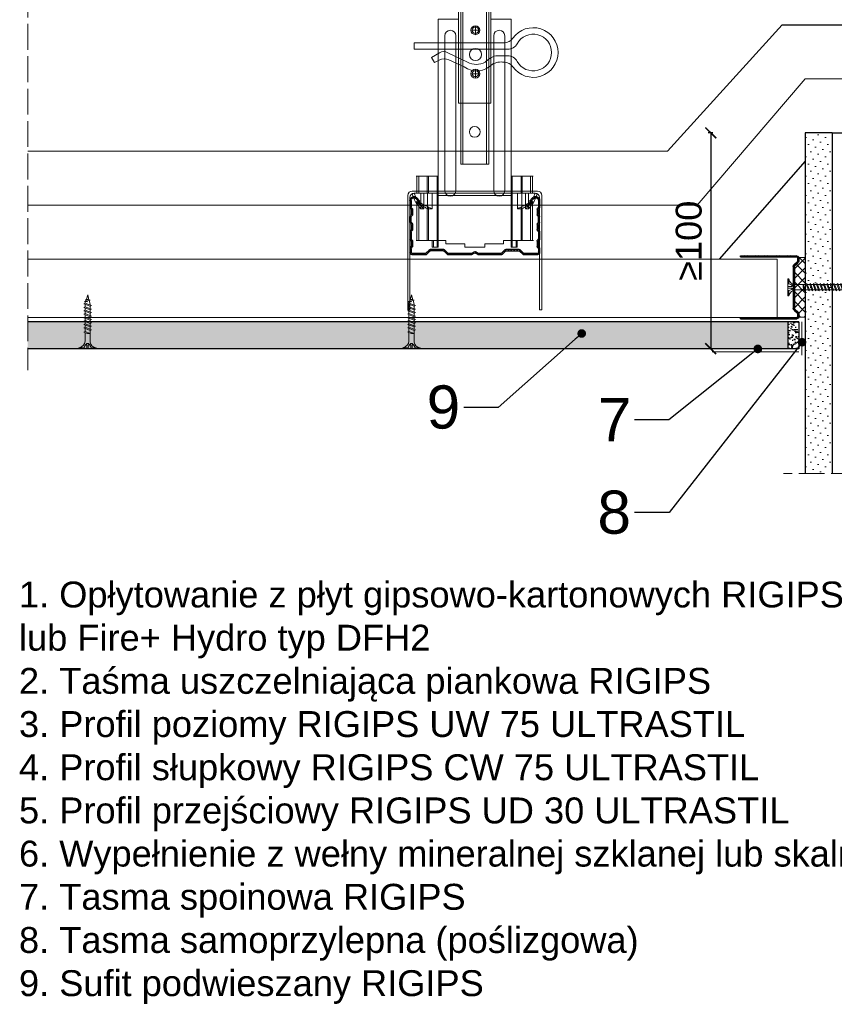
# Model space of a CAD drawing. Header units: millimetres. Extents: x -595 to 3755, y 1445 to 3533.
# Tile 13 of 24: x 1139 to 1516, y 2794 to 3250. Entities that reach past the tile are written whole.
import ezdxf
from ezdxf import colors
from ezdxf.entities.mleader import LeaderData, LeaderLine
from ezdxf.math import Vec2, Vec3

# ---------------------------------------------------------------- set-up
doc = ezdxf.new("R2010")
doc.units = ezdxf.units.MM
doc.linetypes.add('ACAD_ISO02W100', pattern=[15, 12, -3])
for name, color, linetype, lineweight in [('_ISOVER WELNA', 7, 'BATTING', 9), ('_RIGIPS AKCESORIA', 7, 'Continuous', 18), ('_RIGIPS G-K', 7, 'Continuous', 25), ('_RIGIPS PROFIL', 7, 'Continuous', 18), ('KRESKOWANIE', 7, 'Continuous', 9), ('OPISY', 7, 'Continuous', 9), ('PRZERYWANA', 7, 'ACAD_ISO02W100', 9)]:
    doc.layers.add(name, color=color, linetype=linetype, lineweight=lineweight)
doc.styles.get("Standard").update_dxf_attribs({"font": 'arial.ttf'})
doc.linetypes.add('BATTING', pattern='A,0.00254,-2.54,[134,ltypeshp.shx,S=2.54,R=0,X=-2.54,Y=0],-5.08,[134,ltypeshp.shx,S=2.54,R=180,X=2.54,Y=0],-2.54', length=10.16254)
doc.dimstyles.new('ISO-25', dxfattribs={"dimtxt": 2.5, "dimasz": 2.5, "dimexe": 1.25, "dimexo": 0.625, "dimtad": 1, "dimtxsty": 'Standard', "dimcen": 2.5, "dimadec": 0, "dimazin": 0, "dimtfac": 1, "dimtmove": 0, "dimatfit": 3, "dimfxl": 1, "dimarcsym": 0})

# ---------------------------------------------------------------- blocks, each defined once
blk = doc.blocks.new('CD 60 ULTRASTIL')
h = blk.add_hatch()
h.set_pattern_fill('ANSI31', color=256, scale=0.3, style=0)
h.paths.add_polyline_path([(542.88, 684.5, -0.302776), (543.49, 684.5), (544.54, 683.79, 0.148069), (544.85, 683.7), (555.42, 683.7, 0.198912), (555.81, 683.86), (557.38, 685.44, -0.198912), (557.77, 685.6), (563.59, 685.6, -0.198912), (563.98, 685.44), (565.55, 683.86, 0.198912), (565.94, 683.7), (572.18, 683.7, 0.414214), (573.18, 684.7), (573.18, 686.74, 0.198912), (573.02, 687.12), (572.74, 687.4, -0.198912), (572.58, 687.79), (572.58, 689.87, -0.198912), (572.74, 690.26), (573.02, 690.54, 0.198912), (573.18, 690.93), (573.18, 694.47, 0.198912), (573.02, 694.86), (572.74, 695.14, -0.198912), (572.58, 695.53), (572.58, 697.61, -0.198912), (572.74, 698), (573.02, 698.28, 0.198912), (573.18, 698.67), (573.18, 701.47, 0.198912), (573.02, 701.86), (572.74, 702.14, -0.198912), (572.58, 702.53), (572.58, 704.61, -0.198912), (572.74, 705), (573.02, 705.28, 0.198912), (573.18, 705.67), (573.18, 708.9, 0.666128), (570.12, 710.18), (568.55, 708.63), (568.93, 708.24), (570.5, 709.79, -0.666128), (572.63, 708.9), (572.63, 705.9, -0.198912), (572.47, 705.51), (572.19, 705.23, 0.198912), (572.03, 704.84), (572.03, 702.3, 0.198912), (572.19, 701.91), (572.47, 701.63, -0.198912), (572.63, 701.25), (572.63, 698.9, -0.198912), (572.47, 698.51), (572.19, 698.23, 0.198912), (572.03, 697.84), (572.03, 695.3, 0.198912), (572.19, 694.91), (572.47, 694.63, -0.198912), (572.63, 694.25), (572.63, 691.16, -0.198912), (572.47, 690.77), (572.19, 690.49, 0.198912), (572.03, 690.1), (572.03, 687.56, 0.198912), (572.19, 687.17), (572.47, 686.9, -0.198912), (572.63, 686.51), (572.63, 684.7, -0.414214), (572.18, 684.25), (566.17, 684.25, -0.198912), (565.78, 684.41), (564.2, 685.99, 0.198912), (563.82, 686.15), (557.55, 686.15, 0.198912), (557.16, 685.99), (555.58, 684.41, -0.198912), (555.19, 684.25), (545.01, 684.25, -0.148069), (544.71, 684.34), (543.49, 685.16, 0.302776), (542.88, 685.16), (541.65, 684.34, -0.148069), (541.35, 684.25), (531.17, 684.25, -0.198912), (530.78, 684.41), (529.2, 685.99, 0.198912), (528.82, 686.15), (522.55, 686.15, 0.198912), (522.16, 685.99), (520.58, 684.41, -0.198912), (520.19, 684.25), (514.18, 684.25, -0.414214), (513.73, 684.7), (513.73, 686.51, -0.198912), (513.89, 686.9), (514.17, 687.17, 0.198912), (514.33, 687.56), (514.33, 690.1, 0.198912), (514.17, 690.49), (513.89, 690.77, -0.198912), (513.73, 691.16), (513.73, 694.25, -0.198912), (513.89, 694.63), (514.17, 694.91, 0.198912), (514.33, 695.3), (514.33, 697.84, 0.198912), (514.17, 698.23), (513.89, 698.51, -0.198912), (513.73, 698.9), (513.73, 701.25, -0.198912), (513.89, 701.63), (514.17, 701.91, 0.198912), (514.33, 702.3), (514.33, 704.84, 0.198912), (514.17, 705.23), (513.89, 705.51, -0.198912), (513.73, 705.9), (513.73, 708.9, -0.666128), (515.86, 709.79), (517.43, 708.24), (517.81, 708.63), (516.25, 710.18, 0.666128), (513.18, 708.9), (513.18, 705.67, 0.198912), (513.34, 705.28), (513.62, 705, -0.198912), (513.78, 704.61), (513.78, 702.53, -0.198912), (513.62, 702.14), (513.34, 701.86, 0.198912), (513.18, 701.47), (513.18, 698.67, 0.198912), (513.34, 698.28), (513.62, 698, -0.198912), (513.78, 697.61), (513.78, 695.53, -0.198912), (513.62, 695.14), (513.34, 694.86, 0.198912), (513.18, 694.47), (513.18, 690.93, 0.198912), (513.34, 690.54), (513.62, 690.26, -0.198912), (513.78, 689.87), (513.78, 687.79, -0.198912), (513.62, 687.4), (513.34, 687.12, 0.198912), (513.18, 686.74), (513.18, 684.7, 0.414214), (514.18, 683.7), (520.42, 683.7, 0.198912), (520.81, 683.86), (522.38, 685.44, -0.198912), (522.77, 685.6), (528.59, 685.6, -0.198912), (528.98, 685.44), (530.55, 683.86, 0.198912), (530.94, 683.7), (541.51, 683.7, 0.148069), (541.82, 683.79)])
for p, q in [((513.18, 708.9), (513.18, 705.67)), ((513.73, 708.9), (513.73, 705.9)), ((515.86, 709.79), (517.43, 708.24)), ((516.25, 710.18), (517.81, 708.63)), ((517.43, 708.24), (517.81, 708.63)), ((570.12, 710.18), (568.55, 708.63)), ((568.93, 708.24), (568.55, 708.63)), ((570.5, 709.79), (568.93, 708.24)), ((572.63, 708.9), (572.63, 705.9)), ((573.18, 708.9), (573.18, 705.67)), ((513.34, 705.28), (513.62, 705)), ((513.78, 704.61), (513.78, 702.53)), ((513.89, 705.51), (514.17, 705.23)), ((514.33, 704.84), (514.33, 702.3)), ((572.03, 704.84), (572.03, 702.3)), ((572.47, 705.51), (572.19, 705.23)), ((572.58, 704.61), (572.58, 702.53)), ((573.02, 705.28), (572.74, 705)), ((513.18, 698.67), (513.18, 701.47)), ((513.34, 701.86), (513.62, 702.14)), ((513.34, 698.28), (513.62, 698)), ((513.73, 698.9), (513.73, 701.25)), ((513.89, 701.63), (514.17, 701.91)), ((513.89, 698.51), (514.17, 698.23)), ((514.33, 697.84), (514.33, 695.3)), ((572.03, 697.84), (572.03, 695.3)), ((572.47, 701.63), (572.19, 701.91)), ((572.47, 698.51), (572.19, 698.23)), ((572.63, 698.9), (572.63, 701.25)), ((573.02, 701.86), (572.74, 702.14)), ((573.02, 698.28), (572.74, 698)), ((573.18, 698.67), (573.18, 701.47)), ((513.18, 694.47), (513.18, 690.93)), ((513.34, 694.86), (513.62, 695.14)), ((513.73, 694.25), (513.73, 691.16)), ((513.78, 697.61), (513.78, 695.53)), ((513.89, 694.63), (514.17, 694.91)), ((572.47, 694.63), (572.19, 694.91)), ((572.58, 697.61), (572.58, 695.53)), ((572.63, 694.25), (572.63, 691.16)), ((573.02, 694.86), (572.74, 695.14)), ((573.18, 694.47), (573.18, 690.93)), ((513.34, 690.54), (513.62, 690.26)), ((513.78, 689.87), (513.78, 687.79)), ((513.89, 690.77), (514.17, 690.49)), ((514.33, 690.1), (514.33, 687.56)), ((572.03, 690.1), (572.03, 687.56)), ((572.47, 690.77), (572.19, 690.49)), ((572.58, 689.87), (572.58, 687.79)), ((573.02, 690.54), (572.74, 690.26)), ((513.18, 686.74), (513.18, 684.7)), ((513.34, 687.12), (513.62, 687.4)), ((513.73, 686.51), (513.73, 684.7)), ((513.89, 686.9), (514.17, 687.17)), ((514.18, 684.25), (520.19, 684.25)), ((520.58, 684.41), (522.16, 685.99)), ((520.81, 683.86), (522.38, 685.44)), ((522.55, 686.15), (528.82, 686.15)), ((528.59, 685.6), (522.77, 685.6)), ((530.55, 683.86), (528.98, 685.44)), ((530.78, 684.41), (529.2, 685.99)), ((531.17, 684.25), (541.35, 684.25)), ((541.65, 684.34), (542.88, 685.16)), ((541.82, 683.79), (542.88, 684.5)), ((544.71, 684.34), (543.49, 685.16)), ((544.54, 683.79), (543.49, 684.5)), ((545.01, 684.25), (555.19, 684.25)), ((555.58, 684.41), (557.16, 685.99)), ((555.81, 683.86), (557.38, 685.44)), ((557.55, 686.15), (563.82, 686.15)), ((557.77, 685.6), (563.59, 685.6)), ((565.55, 683.86), (563.98, 685.44)), ((565.78, 684.41), (564.2, 685.99)), ((566.17, 684.25), (572.18, 684.25)), ((572.47, 686.9), (572.19, 687.17)), ((572.63, 686.51), (572.63, 684.7)), ((573.02, 687.12), (572.74, 687.4)), ((573.18, 686.74), (573.18, 684.7)), ((514.18, 683.7), (520.42, 683.7)), ((530.94, 683.7), (541.51, 683.7)), ((544.85, 683.7), (555.42, 683.7)), ((565.94, 683.7), (572.18, 683.7))]:
    blk.add_line(p, q)
for centre, radius, start, end in [((514.98, 708.9), 1.8, 45.3251, 180), ((514.98, 708.9), 1.25, 45.3251, 180), ((571.38, 708.9), 1.8, 360, 134.6749), ((571.38, 708.9), 1.25, 360, 134.6749), ((513.73, 705.67), 0.55, 180, 225), ((513.23, 704.61), 0.55, 0, 45), ((513.23, 702.53), 0.55, 315, 0), ((514.28, 705.9), 0.55, 180, 225), ((513.78, 704.84), 0.55, 0, 45), ((572.58, 704.84), 0.55, 135, 180), ((572.08, 705.9), 0.55, 315, 0), ((573.13, 704.61), 0.55, 135, 180), ((573.13, 702.53), 0.55, 180, 225), ((572.63, 705.67), 0.55, 315, 0), ((513.73, 701.47), 0.55, 135, 180), ((513.73, 698.67), 0.55, 180, 225), ((513.23, 697.61), 0.55, 360, 45), ((514.28, 701.25), 0.55, 135, 180), ((514.28, 698.9), 0.55, 180, 225), ((513.78, 702.3), 0.55, 315, 0), ((513.78, 697.84), 0.55, 0, 45), ((572.58, 702.3), 0.55, 180, 225), ((572.58, 697.84), 0.55, 135, 180), ((572.08, 701.25), 0.55, 0, 45), ((572.08, 698.9), 0.55, 315, 0), ((573.13, 697.61), 0.55, 135, 180), ((572.63, 701.47), 0.55, 0, 45), ((572.63, 698.67), 0.55, 315, 0), ((513.73, 694.47), 0.55, 135, 180), ((513.23, 695.53), 0.55, 315, 0), ((514.28, 694.25), 0.55, 135, 180), ((513.78, 695.3), 0.55, 315, 0), ((572.58, 695.3), 0.55, 180, 225), ((572.08, 694.25), 0.55, 0, 45), ((573.13, 695.53), 0.55, 180, 225), ((572.63, 694.47), 0.55, 0, 45), ((513.73, 690.93), 0.55, 180, 225), ((513.23, 689.87), 0.55, 0, 45), ((514.28, 691.16), 0.55, 180, 225), ((513.78, 690.1), 0.55, 360, 45), ((572.58, 690.1), 0.55, 135, 180), ((572.08, 691.16), 0.55, 315, 0), ((573.13, 689.87), 0.55, 135, 180), ((572.63, 690.93), 0.55, 315, 0), ((513.73, 686.74), 0.55, 135, 180), ((514.18, 684.7), 1, 180, 270), ((513.23, 687.79), 0.55, 315, 0), ((514.28, 686.51), 0.55, 135, 180), ((514.18, 684.7), 0.45, 180, 270), ((513.78, 687.56), 0.55, 315, 360), ((520.19, 684.8), 0.55, 270, 315), ((522.55, 685.6), 0.55, 90, 135), ((522.77, 685.05), 0.55, 90, 135), ((528.59, 685.05), 0.55, 45, 90), ((528.82, 685.6), 0.55, 45, 90), ((531.17, 684.8), 0.55, 225, 270), ((541.35, 684.8), 0.55, 270, 303.6901), ((543.18, 684.7), 0.55, 56.3099, 123.6901), ((543.18, 684.04), 0.55, 56.3099, 123.6901), ((545.01, 684.8), 0.55, 236.3099, 270), ((555.19, 684.8), 0.55, 270, 315), ((557.55, 685.6), 0.55, 90, 135), ((557.77, 685.05), 0.55, 90, 135), ((563.59, 685.05), 0.55, 45, 90), ((563.82, 685.6), 0.55, 45, 90), ((566.17, 684.8), 0.55, 225, 270), ((572.58, 687.56), 0.55, 180, 225), ((572.18, 684.7), 1, 270, 0), ((572.18, 684.7), 1, 270, 360), ((572.18, 684.7), 0.45, 270, 360), ((572.08, 686.51), 0.55, 360, 45), ((573.13, 687.79), 0.55, 180, 225), ((572.63, 686.74), 0.55, 360, 45), ((520.42, 684.25), 0.55, 270, 315), ((530.94, 684.25), 0.55, 225, 270), ((541.51, 684.25), 0.55, 270, 303.6901), ((544.85, 684.25), 0.55, 236.3099, 270), ((555.42, 684.25), 0.55, 270, 315), ((565.94, 684.25), 0.55, 225, 270)]:
    blk.add_arc(centre, radius, start, end)
blk = doc.blocks.new('wieszak noniuszowy widok')
for p, q in [((367.75, 93.63), (382.75, 93.63)), ((367.75, 3.63), (367.75, 93.63)), ((368.75, 3.63), (368.75, 93.63)), ((381.75, 3.63), (381.75, 93.63)), ((382.75, 3.63), (382.75, 93.63)), ((367.75, 42.47), (358.34, 42.47)), ((358.34, -30.29), (358.34, 42.47)), ((392.15, 42.47), (382.75, 42.47)), ((392.15, 42.47), (392.15, -30.29)), ((392.15, 42.47), (392.15, -30.29)), ((372.87, 37.38), (376.99, 37.38)), ((374.93, 39.42), (374.93, 35.32)), ((361.34, -36.95), (361.34, 34.79)), ((361.34, 34.79), (361.34, -36.95)), ((366.47, 34.79), (366.47, -36.95)), ((366.47, -36.95), (366.47, 34.79)), ((384.02, -36.95), (384.02, 34.79)), ((384.02, 34.79), (384.02, -36.95)), ((389.14, 34.79), (389.14, -36.95)), ((389.14, 34.79), (389.14, -36.95)), ((374.93, 19.27), (374.93, 15.17)), ((372.87, 17.23), (376.99, 17.23)), ((367.75, 3.63), (382.75, 3.63)), ((348.22, -30.29), (358.37, -30.29)), ((348.44, -30.29), (348.44, -38.17)), ((349.43, -30.29), (349.43, -38.17)), ((353.28, -30.29), (353.28, -38.17)), ((353.8, -30.29), (353.8, -38.17)), ((357.85, -30.29), (357.85, -63.08)), ((358.37, -30.29), (358.37, -63.08)), ((392.13, -30.29), (392.13, -63.08)), ((392.15, -30.29), (392.15, -60.01)), ((392.15, -30.29), (392.15, -60.01)), ((402.37, -30.29), (392.16, -30.29)), ((392.64, -30.29), (392.64, -63.08)), ((396.7, -30.29), (396.7, -38.17)), ((397.21, -30.29), (397.21, -38.17)), ((401.07, -30.29), (401.07, -38.17)), ((402.06, -30.29), (402.06, -38.17)), ((348.13, -38.17), (355.47, -38.17)), ((350.32, -38.17), (350.32, -45.34)), ((351.68, -45.34), (351.68, -38.17)), ((353.44, -45.34), (353.44, -38.17)), ((355.47, -38.17), (355.47, -45.34)), ((395.03, -45.34), (395.03, -38.17)), ((395.03, -38.17), (402.39, -38.17)), ((397.05, -38.17), (397.05, -45.34)), ((398.82, -38.17), (398.82, -45.34)), ((400.18, -45.34), (400.18, -38.17)), ((348.11, -42.32), (348.14, -42.29)), ((348.11, -42.37), (348.11, -42.32)), ((348.12, -42.43), (348.11, -42.37)), ((348.15, -42.51), (348.12, -42.43)), ((348.14, -42.29), (348.17, -42.28)), ((348.19, -42.61), (348.15, -42.51)), ((348.17, -42.28), (348.23, -42.28)), ((349.22, -42.28), (348.19, -42.28)), ((348.26, -42.72), (348.19, -42.61)), ((348.23, -42.28), (348.31, -42.3)), ((348.34, -42.84), (348.26, -42.72)), ((348.31, -42.3), (348.41, -42.34)), ((348.45, -43), (348.34, -42.84)), ((348.41, -42.34), (348.53, -42.39)), ((348.44, -42.99), (348.44, -60.01)), ((348.58, -43.18), (348.45, -43)), ((349.57, -43.07), (348.5, -43.07)), ((348.53, -42.39), (348.66, -42.46)), ((348.72, -43.37), (348.58, -43.18)), ((348.66, -42.46), (348.81, -42.54)), ((348.89, -43.59), (348.72, -43.37)), ((348.81, -42.54), (348.96, -42.63)), ((349.08, -43.83), (348.89, -43.59)), ((348.96, -42.63), (349.14, -42.73)), ((349.28, -44.08), (349.08, -43.83)), ((349.15, -42.29), (349.13, -42.32)), ((349.13, -42.32), (349.13, -42.36)), ((349.13, -42.36), (349.14, -42.41)), ((349.14, -42.41), (349.16, -42.47)), ((349.14, -42.73), (349.38, -42.88)), ((349.18, -42.28), (349.15, -42.29)), ((349.16, -42.47), (349.19, -42.54)), ((349.22, -42.28), (349.18, -42.28)), ((349.19, -42.54), (349.24, -42.62)), ((349.28, -42.28), (349.22, -42.28)), ((349.24, -42.62), (349.3, -42.71)), ((349.34, -42.29), (349.28, -42.28)), ((349.49, -44.34), (349.28, -44.08)), ((349.3, -42.71), (349.44, -42.91)), ((349.43, -42.32), (349.34, -42.29)), ((349.38, -42.88), (349.66, -43.05)), ((349.52, -42.35), (349.43, -42.32)), ((349.43, -42.9), (349.43, -60.01)), ((349.44, -42.91), (349.55, -43.05)), ((349.72, -44.62), (349.49, -44.34)), ((349.62, -42.4), (349.52, -42.35)), ((349.55, -43.05), (349.68, -43.2)), ((349.74, -42.46), (349.62, -42.4)), ((349.66, -43.05), (349.96, -43.25)), ((350.92, -43.07), (349.68, -43.07)), ((349.68, -43.2), (349.82, -43.37)), ((350.01, -44.98), (349.72, -44.62)), ((349.88, -42.52), (349.74, -42.46)), ((349.82, -43.37), (349.98, -43.56)), ((350.03, -42.6), (349.88, -42.52)), ((349.96, -43.25), (350.28, -43.46)), ((349.98, -43.56), (350.15, -43.76)), ((350.32, -45.34), (350.01, -44.98)), ((350.2, -42.69), (350.03, -42.6)), ((350.15, -43.76), (350.34, -43.96)), ((350.38, -42.79), (350.2, -42.69)), ((350.28, -43.46), (350.63, -43.68)), ((351.68, -45.34), (350.32, -45.34)), ((350.34, -43.96), (350.54, -44.17)), ((350.58, -42.89), (350.38, -42.79)), ((350.54, -44.17), (350.75, -44.4)), ((350.78, -43), (350.58, -42.89)), ((350.63, -43.68), (350.99, -43.91)), ((350.75, -44.4), (350.97, -44.63)), ((351, -43.12), (350.78, -43)), ((350.97, -44.63), (351.19, -44.86)), ((350.99, -43.91), (351.36, -44.14)), ((351.23, -43.25), (351, -43.12)), ((351.19, -44.86), (351.43, -45.11)), ((351.48, -43.37), (351.23, -43.25)), ((351.36, -44.14), (351.74, -44.37)), ((351.43, -45.11), (351.68, -45.34)), ((351.99, -43.64), (351.48, -43.37)), ((351.74, -44.37), (352.07, -44.57)), ((352.52, -43.92), (351.99, -43.64)), ((352.07, -44.57), (352.41, -44.78)), ((352.41, -44.78), (352.77, -44.98)), ((353.08, -44.19), (352.52, -43.92)), ((352.77, -44.98), (353.14, -45.18)), ((353.43, -44.35), (353.08, -44.19)), ((353.14, -45.18), (353.28, -45.26)), ((353.28, -45.26), (353.36, -45.3)), ((353.28, -45.26), (353.28, -60.01)), ((353.36, -45.3), (353.44, -45.34)), ((353.8, -44.52), (353.43, -44.35)), ((355.47, -45.34), (353.44, -45.34)), ((354.66, -44.92), (353.8, -44.52)), ((353.8, -44.52), (353.8, -60.01)), ((355.47, -45.34), (354.66, -44.92)), ((395.84, -44.92), (395.03, -45.34)), ((395.03, -45.34), (397.05, -45.34)), ((396.7, -44.52), (395.84, -44.92)), ((397.07, -44.35), (396.7, -44.52)), ((396.7, -44.52), (396.7, -60.01)), ((397.05, -45.34), (397.13, -45.3)), ((397.42, -44.19), (397.07, -44.35)), ((397.13, -45.3), (397.21, -45.26)), ((397.21, -45.26), (397.36, -45.18)), ((397.21, -45.26), (397.21, -60.01)), ((397.36, -45.18), (397.73, -44.98)), ((397.98, -43.92), (397.42, -44.19)), ((397.73, -44.98), (398.09, -44.78)), ((398.51, -43.64), (397.98, -43.92)), ((398.09, -44.78), (398.43, -44.57)), ((398.43, -44.57), (398.76, -44.37)), ((399.02, -43.37), (398.51, -43.64)), ((398.76, -44.37), (399.13, -44.14)), ((398.82, -45.34), (399.07, -45.11)), ((398.82, -45.34), (400.18, -45.34)), ((399.26, -43.25), (399.02, -43.37)), ((399.07, -45.11), (399.3, -44.86)), ((399.13, -44.14), (399.51, -43.91)), ((399.49, -43.12), (399.26, -43.25)), ((399.3, -44.86), (399.53, -44.63)), ((399.71, -43), (399.49, -43.12)), ((399.51, -43.91), (399.87, -43.68)), ((399.53, -44.63), (399.74, -44.4)), ((399.58, -43.07), (400.82, -43.07)), ((399.92, -42.89), (399.71, -43)), ((399.74, -44.4), (399.96, -44.17)), ((399.87, -43.68), (400.21, -43.46)), ((400.12, -42.79), (399.92, -42.89)), ((399.96, -44.17), (400.16, -43.96)), ((400.3, -42.69), (400.12, -42.79)), ((400.16, -43.96), (400.35, -43.76)), ((400.49, -44.98), (400.18, -45.34)), ((400.21, -43.46), (400.54, -43.25)), ((400.46, -42.6), (400.3, -42.69)), ((400.35, -43.76), (400.52, -43.56)), ((400.62, -42.52), (400.46, -42.6)), ((400.78, -44.62), (400.49, -44.98)), ((400.52, -43.56), (400.68, -43.37)), ((400.54, -43.25), (400.84, -43.05)), ((400.76, -42.46), (400.62, -42.52)), ((400.68, -43.37), (400.82, -43.2)), ((400.88, -42.4), (400.76, -42.46)), ((401.01, -44.34), (400.78, -44.62)), ((400.82, -43.2), (400.95, -43.05)), ((400.84, -43.05), (401.12, -42.88)), ((400.98, -42.35), (400.88, -42.4)), ((400.93, -43.07), (402, -43.07)), ((400.95, -43.05), (401.06, -42.91)), ((401.07, -42.32), (400.98, -42.35)), ((401.22, -44.08), (401.01, -44.34)), ((401.06, -42.91), (401.2, -42.71)), ((401.15, -42.29), (401.07, -42.32)), ((401.07, -42.9), (401.07, -60.01)), ((401.12, -42.88), (401.36, -42.73)), ((401.22, -42.28), (401.15, -42.29)), ((401.2, -42.71), (401.26, -42.62)), ((401.27, -42.28), (401.22, -42.28)), ((401.42, -43.83), (401.22, -44.08)), ((401.26, -42.62), (401.3, -42.54)), ((401.32, -42.28), (401.27, -42.28)), ((401.27, -42.28), (402.31, -42.28)), ((401.3, -42.54), (401.34, -42.47)), ((401.35, -42.29), (401.32, -42.28)), ((401.34, -42.47), (401.36, -42.41)), ((401.36, -42.32), (401.35, -42.29)), ((401.37, -42.36), (401.36, -42.32)), ((401.36, -42.41), (401.37, -42.36)), ((401.36, -42.73), (401.54, -42.63)), ((401.61, -43.59), (401.42, -43.83)), ((401.54, -42.63), (401.69, -42.54)), ((401.77, -43.37), (401.61, -43.59)), ((401.69, -42.54), (401.84, -42.46)), ((401.92, -43.18), (401.77, -43.37)), ((401.84, -42.46), (401.97, -42.39)), ((402.05, -43), (401.92, -43.18)), ((401.97, -42.39), (402.09, -42.34)), ((402.16, -42.84), (402.05, -43)), ((402.06, -42.99), (402.06, -60.01)), ((402.09, -42.34), (402.18, -42.3)), ((402.24, -42.72), (402.16, -42.84)), ((402.18, -42.3), (402.26, -42.28)), ((402.3, -42.61), (402.24, -42.72)), ((402.26, -42.28), (402.33, -42.28)), ((402.35, -42.51), (402.3, -42.61)), ((402.33, -42.28), (402.36, -42.29)), ((402.38, -42.43), (402.35, -42.51)), ((402.36, -42.29), (402.39, -42.32)), ((402.39, -42.37), (402.38, -42.43)), ((402.39, -42.32), (402.39, -42.37)), ((348.11, -60.01), (361.93, -60.01)), ((355.57, -63.08), (355.57, -60.01)), ((357.85, -63.08), (355.57, -63.08)), ((356.08, -63.08), (355.57, -63.08)), ((356.08, -60.01), (356.08, -63.08)), ((356.08, -63.08), (358.37, -63.08)), ((358.37, -63.08), (357.85, -63.08)), ((361.93, -60.01), (361.93, -61.55)), ((361.93, -60.01), (361.93, -61.55)), ((370.64, -61.55), (361.93, -61.55)), ((370.64, -61.55), (370.64, -63.08)), ((370.64, -61.55), (370.64, -63.08)), ((379.86, -63.08), (370.64, -63.08)), ((370.64, -63.08), (379.86, -63.08)), ((388.57, -61.55), (379.86, -61.55)), ((379.86, -61.55), (379.86, -63.08)), ((379.86, -61.55), (379.86, -63.08)), ((388.57, -60.01), (388.57, -61.55)), ((402.39, -60.01), (388.57, -60.01)), ((388.57, -60.01), (388.57, -61.55)), ((392.13, -63.08), (394.42, -63.08)), ((392.64, -63.08), (392.13, -63.08)), ((394.93, -63.08), (392.64, -63.08)), ((394.42, -63.08), (394.42, -60.01)), ((394.93, -63.08), (394.42, -63.08)), ((394.93, -60.01), (394.93, -63.08))]:
    blk.add_line(p, q)
for centre, radius in [((375.25, 83.63), 2.81), ((374.93, 37.38), 2.06), ((374.93, 37.38), 1.46), ((374.93, 26.11), 2.81), ((374.93, 17.23), 2.06), ((374.93, 17.23), 1.46)]:
    blk.add_circle(centre, radius)
for centre, start, end in [((363.91, 34.79), 0, 180), ((386.58, 34.79), 0, 180), ((363.91, -36.95), 180, 0), ((386.58, -36.95), 180, 0)]:
    blk.add_arc(centre, 2.56, start, end)
blk = doc.blocks.new('noniusz gorny widok')
for p, q in [((418.67, 301.96), (418.67, 302.96)), ((418.67, 302.96), (443.67, 302.96)), ((418.67, 301.96), (443.67, 301.96)), ((421.67, 301.96), (425.67, 301.96)), ((443.67, 301.96), (443.67, 302.96)), ((424.67, 11.96), (424.67, 281.05)), ((425.67, 11.96), (425.67, 281.05)), ((436.67, 11.96), (436.67, 281.05)), ((437.67, 11.96), (437.67, 281.05)), ((424.67, 11.96), (437.67, 11.96))]:
    blk.add_line(p, q)
for centre in [(431.17, 261.05), (431.17, 26.96)]:
    blk.add_circle(centre, 2.5)
for centre, radius, start, end in [((386.97, 281.54), 37.7, 359.2509, 32.7784), ((383.61, 281.48), 42.06, 359.4173, 29.1348), ((423.67, 301.96), 2, 180, 0), ((478.72, 281.48), 42.06, 150.8652, 180.5827), ((438.67, 301.96), 2, 180, 0), ((475.36, 281.54), 37.7, 147.2216, 180.7491)]:
    blk.add_arc(centre, radius, start, end)
blk = doc.blocks.new('klamra')
at = {"layer": '_RIGIPS AKCESORIA'}
for p, q in [((6828.19, 2764.92), (6828.19, 2806.53)), ((6831.19, 2764.92), (6831.19, 2808.19)), ((6834.19, 2802.92), (6834.19, 2808.19)), ((6832.87, 2780.55), (6837.19, 2789.57)), ((6839.31, 2788.09), (6836.06, 2780.95)), ((6832.86, 2776.63), (6835, 2772.92)), ((6835, 2772.92), (6837.38, 2774.29)), ((6836.19, 2776.54), (6837.38, 2774.29)), ((6831.19, 2764.92), (6828.19, 2764.92))]:
    blk.add_line(p, q, dxfattribs=at)
for centre, radius, start, end in [((6832.69, 2820.02), 11.5, 305.1527, 234.8473), ((6832.69, 2820.02), 8.5, 298.7822, 241.2178), ((6823.19, 2806.53), 5, 0, 54.8473), ((6826.19, 2808.19), 5, 0, 61.2178), ((6839.19, 2808.19), 5, 118.7822, 180), ((6842.19, 2806.53), 5, 125.1527, 180), ((6845.23, 2805.18), 8.16, 170.4436, 210.2847), ((6843.93, 2805.32), 10.09, 195.2653, 228.1308), ((6831.19, 2793.92), 10, 324.3132, 45.573), ((6829.23, 2793.69), 8.97, 332.6387, 27.3613), ((6835.87, 2778.58), 3.59, 146.8414, 212.9715), ((6840.61, 2778.88), 5, 155.5109, 207.8622)]:
    blk.add_arc(centre, radius, start, end, dxfattribs=at)
blk = doc.blocks.new('UD 30 ULTRASTIL')
h = blk.add_hatch()
h.set_pattern_fill('ANSI31', color=256, scale=0.3, style=0)
h.paths.add_polyline_path([(684.71, 712.9), (658.51, 712.9, 0.414214), (657.71, 712.1), (657.71, 710.25, 0.236068), (658.03, 709.61), (659.39, 708.59, -0.236068), (659.71, 707.95), (659.71, 688.65, -0.236068), (659.39, 688.01), (658.03, 686.99, 0.236068), (657.71, 686.35), (657.71, 684.5, 0.414214), (658.51, 683.7), (684.71, 683.7), (684.71, 684.25), (658.51, 684.25, -0.414214), (658.26, 684.5), (658.26, 686.35, -0.236068), (658.36, 686.55), (659.72, 687.57, 0.236068), (660.26, 688.65), (660.26, 707.95, 0.236068), (659.72, 709.03), (658.36, 710.05, -0.236068), (658.26, 710.25), (658.26, 712.1, -0.414214), (658.51, 712.35), (684.71, 712.35)])
for p, q in [((657.71, 712.1), (657.71, 710.25)), ((658.26, 712.1), (658.26, 710.25)), ((684.71, 712.9), (658.51, 712.9)), ((684.71, 712.35), (658.51, 712.35)), ((684.71, 712.35), (684.71, 712.9)), ((659.39, 708.59), (658.03, 709.61)), ((659.72, 709.03), (658.36, 710.05)), ((659.71, 707.95), (659.71, 688.65)), ((660.26, 707.95), (660.26, 688.65)), ((657.71, 686.35), (657.71, 684.5)), ((659.39, 688.01), (658.03, 686.99)), ((658.26, 686.35), (658.26, 684.5)), ((659.72, 687.57), (658.36, 686.55)), ((684.71, 684.25), (658.51, 684.25)), ((684.71, 683.7), (684.71, 684.25)), ((684.71, 683.7), (658.51, 683.7))]:
    blk.add_line(p, q)
for centre, radius, start, end in [((658.51, 712.1), 0.8, 90, 180), ((658.51, 712.1), 0.25, 90, 180), ((658.51, 710.25), 0.8, 180, 233.1301), ((658.51, 710.25), 0.25, 180, 233.1301), ((658.91, 707.95), 0.8, 0, 53.1301), ((658.91, 707.95), 1.35, 0, 53.1301), ((658.51, 686.35), 0.8, 126.8699, 180), ((658.51, 684.5), 0.8, 180, 270), ((658.51, 686.35), 0.25, 126.8699, 180), ((658.51, 684.5), 0.25, 180, 270), ((658.91, 688.65), 0.8, 306.8699, 0), ((658.91, 688.65), 1.35, 306.8699, 0)]:
    blk.add_arc(centre, radius, start, end)
blk = doc.blocks.new('TN 25')
at = {"layer": '_RIGIPS AKCESORIA'}
for p, q in [((0, -0.84), (0, 7.16)), ((0, 7.16), (0.46, 7.16)), ((0.46, 4.78), (0, 4.78)), ((0.46, 7.16), (0.46, 4.78)), ((8.47, 4.46), (8.79, 5)), ((8.79, 5), (9.93, 2.01)), ((10.1, 4.46), (10.41, 5)), ((10.41, 5), (11.56, 2.01)), ((11.67, 4.46), (11.99, 5)), ((11.99, 5), (13.14, 2.01)), ((13.21, 4.46), (13.52, 5)), ((13.52, 5), (14.67, 2.01)), ((14.8, 4.46), (15.12, 5)), ((15.12, 5), (16.26, 2.01)), ((16.42, 4.46), (16.73, 5)), ((16.73, 5), (17.88, 2.01)), ((17.99, 4.46), (18.31, 5)), ((18.31, 5), (19.45, 2.01)), ((19.68, 4.46), (20, 5)), ((20, 5), (21.14, 2.01)), ((0, 3.5), (1.77, 3.5)), ((0, 2.83), (1.77, 2.83)), ((0.46, 1.64), (0, 1.64)), ((0.46, -0.84), (0.46, 1.64)), ((1.77, 3.5), (1.77, 4.2)), ((1.77, 2.83), (1.77, 2.18)), ((3.02, 4.46), (8.47, 4.46)), ((7.49, 2.01), (3.55, 2.01)), ((7.12, 4.46), (7.12, 3.18)), ((8.03, 2.01), (7.12, 4.46)), ((7.12, 3.18), (7.65, 1.53)), ((7.65, 1.53), (8.03, 2.01)), ((9.41, 2.01), (8.03, 2.01)), ((9.61, 1.51), (8.47, 4.46)), ((9, 4.46), (10.1, 4.46)), ((9.93, 2.01), (9.61, 1.51)), ((11.04, 2.01), (9.93, 2.01)), ((11.23, 1.51), (10.1, 4.46)), ((10.62, 4.46), (11.67, 4.46)), ((11.56, 2.01), (11.23, 1.51)), ((12.61, 2.01), (11.56, 2.01)), ((12.81, 1.51), (11.67, 4.46)), ((12.2, 4.46), (13.21, 4.46)), ((13.14, 2.01), (12.81, 1.51)), ((14.15, 2.01), (13.14, 2.01)), ((14.34, 1.51), (13.21, 4.46)), ((13.73, 4.46), (14.8, 4.46)), ((14.67, 2.01), (14.34, 1.51)), ((15.74, 2.01), (14.67, 2.01)), ((15.94, 1.51), (14.8, 4.46)), ((15.33, 4.46), (16.42, 4.46)), ((16.26, 2.01), (15.94, 1.51)), ((17.36, 2.01), (16.26, 2.01)), ((17.55, 1.51), (16.42, 4.46)), ((16.94, 4.46), (17.99, 4.46)), ((17.88, 2.01), (17.55, 1.51)), ((18.93, 2.01), (17.88, 2.01)), ((19.13, 1.51), (17.99, 4.46)), ((18.52, 4.46), (19.68, 4.46)), ((19.45, 2.01), (19.13, 1.51)), ((19.45, 2.01), (20.62, 2.01)), ((20.82, 1.51), (19.68, 4.46)), ((20.21, 4.46), (20.7, 4.46)), ((20.7, 4.46), (22.28, 3.98)), ((21.14, 2.01), (20.82, 1.51)), ((21.14, 2.01), (21.81, 2.12)), ((21.85, 1.83), (21.67, 3.28)), ((21.67, 3.28), (22.14, 2.4)), ((22.14, 2.4), (21.85, 1.83)), ((22.7, 2.36), (22.14, 2.4)), ((22.28, 3.98), (22.56, 4.37)), ((22.7, 2.36), (22.28, 3.98)), ((22.56, 4.37), (23.03, 2.71)), ((23.03, 2.71), (22.7, 2.36)), ((22.71, 3.85), (25, 3.24)), ((25, 3.24), (23.03, 2.71)), ((0, -0.84), (0.46, -0.84))]:
    blk.add_line(p, q, dxfattribs=at)
for centre, major_axis, ratio, start_param, end_param in [((3.09, 7.67), (0.17, 3.2), 0.826134, 1.773653, 3.180586), ((-0.04, 0.9), (0, 3.93), 0.848176, -0.720942, -0.151112), ((3.37, -1.57), (0.28, 3.57), 0.832181, 0.035984, 1.430787), ((-2.73, 15.91), (0, 14.76), 0.848176, 3.399396, 3.475072), ((0.59, 4.62), (0, 2.81), 0.848176, 3.475072, 3.862535), ((1.66, 3.18), (0, 0.895), 0.848176, -1.552777, -0.720942), ((1.66, 3.18), (0, 0.895), 0.848176, 3.862535, 4.730408)]:
    blk.add_ellipse(centre, major_axis=major_axis, ratio=ratio, start_param=start_param, end_param=end_param, dxfattribs=at)
blk = doc.blocks.new('TN 35')
at = {"layer": '_RIGIPS AKCESORIA'}
for p, q in [((0, -0.84), (0, 7.16)), ((0, 7.16), (0.46, 7.16)), ((0.46, 4.78), (0, 4.78)), ((0.46, 7.16), (0.46, 4.78)), ((8.47, 4.46), (8.79, 5)), ((8.79, 5), (9.93, 2.01)), ((10.1, 4.46), (10.41, 5)), ((10.41, 5), (11.56, 2.01)), ((11.67, 4.46), (11.99, 5)), ((11.99, 5), (13.14, 2.01)), ((13.21, 4.46), (13.52, 5)), ((13.52, 5), (14.67, 2.01)), ((14.8, 4.46), (15.12, 5)), ((15.12, 5), (16.26, 2.01)), ((16.42, 4.46), (16.73, 5)), ((16.73, 5), (17.88, 2.01)), ((17.99, 4.46), (18.31, 5)), ((18.31, 5), (19.45, 2.01)), ((19.57, 4.46), (19.88, 5)), ((19.88, 5), (21.03, 2.01)), ((21.14, 4.46), (21.46, 5)), ((21.46, 5), (22.6, 2.01)), ((22.72, 4.46), (23.03, 5)), ((23.03, 5), (24.18, 2.01)), ((24.29, 4.46), (24.61, 5)), ((24.61, 5), (25.75, 2.01)), ((25.87, 4.46), (26.18, 5)), ((26.18, 5), (27.33, 2.01)), ((27.44, 4.46), (27.76, 5)), ((27.76, 5), (28.9, 2.01)), ((29.13, 4.46), (29.45, 5)), ((29.45, 5), (30.59, 2.01)), ((0, 3.5), (1.77, 3.5)), ((0, 2.83), (1.77, 2.83)), ((0.46, 1.64), (0, 1.64)), ((0.46, -0.84), (0.46, 1.64)), ((1.77, 3.5), (1.77, 4.2)), ((1.77, 2.83), (1.77, 2.18)), ((3.02, 4.46), (8.47, 4.46)), ((7.49, 2.01), (3.55, 2.01)), ((7.12, 4.46), (7.12, 3.18)), ((8.03, 2.01), (7.12, 4.46)), ((7.12, 3.18), (7.65, 1.53)), ((7.65, 1.53), (8.03, 2.01)), ((9.41, 2.01), (8.03, 2.01)), ((9.61, 1.51), (8.47, 4.46)), ((9, 4.46), (10.1, 4.46)), ((9.93, 2.01), (9.61, 1.51)), ((11.04, 2.01), (9.93, 2.01)), ((11.23, 1.51), (10.1, 4.46)), ((10.62, 4.46), (11.67, 4.46)), ((11.56, 2.01), (11.23, 1.51)), ((12.61, 2.01), (11.56, 2.01)), ((12.81, 1.51), (11.67, 4.46)), ((12.2, 4.46), (13.21, 4.46)), ((13.14, 2.01), (12.81, 1.51)), ((14.15, 2.01), (13.14, 2.01)), ((14.34, 1.51), (13.21, 4.46)), ((13.73, 4.46), (14.8, 4.46)), ((14.67, 2.01), (14.34, 1.51)), ((15.74, 2.01), (14.67, 2.01)), ((15.94, 1.51), (14.8, 4.46)), ((15.33, 4.46), (16.42, 4.46)), ((16.26, 2.01), (15.94, 1.51)), ((17.36, 2.01), (16.26, 2.01)), ((17.55, 1.51), (16.42, 4.46)), ((16.94, 4.46), (17.99, 4.46)), ((17.88, 2.01), (17.55, 1.51)), ((18.93, 2.01), (17.84, 2.01)), ((19.13, 1.51), (17.99, 4.46)), ((18.52, 4.46), (19.57, 4.46)), ((19.45, 2.01), (19.13, 1.51)), ((20.51, 2.01), (19.41, 2.01)), ((20.7, 1.51), (19.57, 4.46)), ((20.09, 4.46), (21.14, 4.46)), ((21.03, 2.01), (20.7, 1.51)), ((22.08, 2.01), (20.99, 2.01)), ((22.28, 1.51), (21.14, 4.46)), ((21.67, 4.46), (22.72, 4.46)), ((22.6, 2.01), (22.28, 1.51)), ((23.66, 2.01), (22.56, 2.01)), ((23.85, 1.51), (22.72, 4.46)), ((23.24, 4.46), (24.29, 4.46)), ((24.18, 2.01), (23.85, 1.51)), ((25.23, 2.01), (24.14, 2.01)), ((25.43, 1.51), (24.29, 4.46)), ((24.81, 4.46), (25.87, 4.46)), ((25.75, 2.01), (25.43, 1.51)), ((26.81, 2.01), (25.71, 2.01)), ((27, 1.51), (25.87, 4.46)), ((26.39, 4.46), (27.44, 4.46)), ((27.33, 2.01), (27, 1.51)), ((28.38, 2.01), (27.33, 2.01)), ((28.58, 1.51), (27.44, 4.46)), ((27.96, 4.46), (29.13, 4.46)), ((28.9, 2.01), (28.58, 1.51)), ((28.9, 2.01), (30.07, 2.01)), ((30.27, 1.51), (29.13, 4.46)), ((29.65, 4.46), (30.15, 4.46)), ((30.15, 4.46), (31.73, 3.98)), ((30.59, 2.01), (30.27, 1.51)), ((30.59, 2.01), (31.26, 2.12)), ((31.3, 1.83), (31.12, 3.28)), ((31.12, 3.28), (31.59, 2.4)), ((31.59, 2.4), (31.3, 1.83)), ((32.15, 2.36), (31.59, 2.4)), ((31.73, 3.98), (32.01, 4.37)), ((32.15, 2.36), (31.73, 3.98)), ((32.01, 4.37), (32.48, 2.71)), ((32.48, 2.71), (32.15, 2.36)), ((32.16, 3.85), (35, 3.24)), ((35, 3.24), (32.48, 2.71)), ((0, -0.84), (0.46, -0.84))]:
    blk.add_line(p, q, dxfattribs=at)
for centre, major_axis, ratio, start_param, end_param in [((3.09, 7.67), (0.17, 3.2), 0.826134, 1.773653, 3.180586), ((-0.04, 0.9), (0, 3.93), 0.848176, -0.720942, -0.151112), ((3.37, -1.57), (0.28, 3.57), 0.832181, 0.035984, 1.430787), ((-2.73, 15.91), (0, 14.76), 0.848176, 3.399396, 3.475072), ((0.59, 4.62), (0, 2.81), 0.848176, 3.475072, 3.862535), ((1.66, 3.18), (0, 0.895), 0.848176, -1.552777, -0.720942), ((1.66, 3.18), (0, 0.895), 0.848176, 3.862535, 4.730408)]:
    blk.add_ellipse(centre, major_axis=major_axis, ratio=ratio, start_param=start_param, end_param=end_param, dxfattribs=at)
blk = doc.blocks.new('Lacznik krzyzowy (widok1)')
at = {"layer": '_RIGIPS AKCESORIA', "extrusion": (0, 0, -1)}
for p, q in [((2, 91.5), (60, 91.5)), ((0, 36.5), (0, 89.5)), ((1, 88.5), (1, 36.5)), ((2.08, 90.11), (3, 90.5)), ((3.61, 86.42), (2.08, 90.11)), ((3, 90.5), (4.53, 86.8)), ((4.53, 86.8), (3.61, 86.42)), ((14, 89.5, 30), (14, 90.5, 30)), ((48, 89.5, 30), (14, 89.5, 30)), ((48, 90.5, 30), (48, 89.5, 30)), ((57.47, 86.8), (59, 90.5)), ((58.39, 86.42), (57.47, 86.8)), ((59.92, 90.11), (58.39, 86.42)), ((59, 90.5), (59.92, 90.11)), ((61, 36.5), (61, 88.5)), ((62, 89.5), (62, 36.5)), ((1, 36.5), (0, 36.5)), ((62, 36.5), (61, 36.5))]:
    blk.add_line(p, q, dxfattribs=at)
at = {"layer": '_RIGIPS AKCESORIA'}
blk.add_line((59, 90.5), (3, 90.5), dxfattribs=at)
at = {"layer": '_RIGIPS AKCESORIA', "extrusion": (0, 0, -1)}
for centre, start, end in [((-2, 89.5), 0, 90), ((-60, 89.5), 90, 180), ((-3, 88.5), 0, 90), ((-3, 88.5), 0, 90), ((-59, 88.5), 90, 180), ((-59, 88.5), 90, 180)]:
    blk.add_arc(centre, 2, start, end, dxfattribs=at)
blk = doc.blocks.new('_Dot')
at = {"color": 0, "linetype": 'ByBlock', "lineweight": -2}
blk.add_line((-0.5, 0), (-1, 0), dxfattribs=at)
at = {"color": 0, "linetype": 'ByBlock', "const_width": 0.5}
blk.add_lwpolyline([(-0.25, 0, 1), (0.25, 0, 1)], format="xyb", close=True, dxfattribs=at)
blk = doc.blocks.new('_ArchTick')
at = {"color": 0, "linetype": 'ByBlock', "const_width": 0.15}
blk.add_lwpolyline([(-0.5, -0.5), (0.5, 0.5)], dxfattribs=at)
blk = doc.blocks.new('*D40')
at = {"layer": 'Defpoints', "color": 0, "transparency": 16777216}
for p in [(1502.7, 3197.54), (1458.97, 3097.54), (1499.7, 3097.54)]:
    blk.add_point(p, dxfattribs=at)
at = {"layer": 'KRESKOWANIE', "color": 0, "lineweight": -2, "transparency": 16777216}
for p, q in [((1459.97, 3197.54), (1457.72, 3197.54)), ((1458.97, 3197.54), (1458.97, 3097.54)), ((1459.97, 3097.54), (1457.72, 3097.54))]:
    blk.add_line(p, q, dxfattribs=at)
at = {"layer": 'KRESKOWANIE', "color": 0, "lineweight": -2, "transparency": 16777216, "xscale": 5, "yscale": 5, "zscale": 5}
for p, rotation in [((1458.97, 3197.54), 90), ((1458.97, 3097.54), 270)]:
    blk.add_blockref('_ArchTick', p, dxfattribs=dict(at, rotation=rotation))
at = {"layer": 'KRESKOWANIE', "color": 0, "transparency": 16777216, "insert": (1448.85, 3147.54), "char_height": 12, "attachment_point": 5, "rotation": 90}
blk.add_mtext('≥100', dxfattribs=at)

msp = doc.modelspace()

# ---------------------------------------------------------------- hatches: boundary and pattern name
at = {"layer": '_RIGIPS AKCESORIA'}
h = msp.add_hatch(dxfattribs=at)
h.set_pattern_fill('ANSI37', color=256, style=0)
h.set_pattern_definition([(135, (3557.9067, 1683.436), (2.245064, 2.245064), []), (45, (3557.9067, 1683.436), (2.245064, -2.245064), [])])
h.paths.add_polyline_path([(1497.703, 3135.637, -0.236068), (1498.023, 3136.277), (1499.383, 3137.297, 0.236068), (1499.703, 3137.937), (1499.703, 3139.787), (1502.703, 3139.787), (1502.703, 3112.187), (1499.703, 3112.187), (1499.703, 3114.037, 0.236068), (1499.383, 3114.677), (1498.023, 3115.697, -0.236068), (1497.703, 3116.337)])
at = {"layer": '_RIGIPS G-K'}
h = msp.add_hatch(dxfattribs=at)
h.set_pattern_fill('DOTS', color=256, scale=2, angle=225, style=0)
h.set_pattern_definition([(315, (3084.9067, 1711.086), (-1.122532, -3.367596), [0, -3.175])])
h.paths.add_polyline_path([(1142.703, 3097.537), (1142.703, 3110.037), (1494.703, 3110.037), (1494.703, 3097.537)])
h = msp.add_hatch(dxfattribs=at)
h.set_pattern_fill('AR-SAND', color=256, scale=0.05, style=0)
h.set_pattern_definition([(217.5, (3514.2401, 4200.421), (0.0800016, -2.4470662), [0, -1.9304, 0, -2.159, 0, -2.06375]), (187.5, (3514.24, 4200.421), (-2.2476164, -3.5841255), [0, -1.0414, 0, -1.7399, 0, -0.66675]), (147.5, (3515.8022, 4200.421), (-3.9549619, -0.007186), [0, -0.635, 0, -2.286, 0, -2.9845]), (137.5, (3515.8022, 4200.421), (-3.8177823, -1.1146466), [0, -0.3175, 0, -1.4986, 0, -1.7145])])
h.paths.add_polyline_path([(1499.703, 3097.537), (1494.703, 3097.537), (1494.703, 3110.037), (1499.703, 3110.037)])
at = {"layer": 'KRESKOWANIE'}
h = msp.add_hatch(dxfattribs=at)
h.set_pattern_fill('DOTS', color=256, scale=2, angle=225, style=0)
h.set_pattern_definition([(225, (7e-13, 1355.6176), (1.122532, -3.367596), [0, -3.175])])
h.paths.add_polyline_path([(1515.203, 3197.537), (1502.703, 3197.537), (1502.703, 3039.787), (1515.203, 3039.787)])

# ---------------------------------------------------------------- linework, layer by layer
at = {"layer": '_ISOVER WELNA', "ltscale": 2.4}
for p, q in [((1502.703, 3222.537), (1452.703, 3164.037)), ((1606.703, 3222.537), (1502.703, 3222.537)), ((1452.703, 3164.037), (1142.703, 3164.037))]:
    msp.add_line(p, q, dxfattribs=at)
at = {"layer": '_RIGIPS AKCESORIA'}
for p, q in [((1499.703, 3139.787), (1502.703, 3139.787)), ((1499.703, 3112.187), (1502.703, 3112.187)), ((1501.203, 3110.037), (1501.203, 3094.537)), ((1499.703, 3096.037), (1459.703, 3096.037))]:
    msp.add_line(p, q, dxfattribs=at)
at = {"layer": '_RIGIPS G-K'}
for p, q in [((1492.101, 3247.537), (1438.937, 3189.037)), ((1492.101, 3247.537), (1617.306, 3247.537)), ((1502.703, 3197.537), (1502.703, 3039.787)), ((1515.203, 3197.537), (1502.703, 3197.537)), ((1515.203, 3197.537), (1515.203, 3039.787)), ((1515.203, 3197.537), (1594.203, 3197.537)), ((1502.703, 3184.446), (1462.947, 3139.037)), ((1499.703, 3110.037), (1142.703, 3110.037)), ((1494.703, 3110.037), (1494.703, 3097.537)), ((1499.703, 3110.037), (1499.703, 3097.537)), ((1499.703, 3097.537), (1142.703, 3097.537))]:
    msp.add_line(p, q, dxfattribs=at)
at = {"layer": '_RIGIPS PROFIL'}
for p, q in [((1142.703, 3189.037), (1438.937, 3189.037)), ((1142.703, 3139.037), (1489.703, 3139.037)), ((1489.703, 3139.037), (1489.703, 3112.037)), ((1142.703, 3112.037), (1489.703, 3112.037))]:
    msp.add_line(p, q, dxfattribs=at)
at = {"layer": 'PRZERYWANA'}
for p, q in [((1142.703, 3532.985), (1142.703, 3087.537)), ((1616.703, 3039.787), (1492.703, 3039.787))]:
    msp.add_line(p, q, dxfattribs=at)

# ---------------------------------------------------------------- block references
at = {"color": 253, "rotation": 270}
msp.add_blockref('klamra', (-1443.241, 10067.445), dxfattribs=at)
for name, p in [('Lacznik krzyzowy (widok1)', (1318.703, 3079.072)), ('TN 35', (1494.733, 3122.823))]:
    msp.add_blockref(name, p)
at = {"xscale": -1}
for name, p in [('CD 60 ULTRASTIL', (1892.884, 2457.336)), ('UD 30 ULTRASTIL', (2157.418, 2427.686))]:
    msp.add_blockref(name, p, dxfattribs=at)
at = {"layer": '_RIGIPS AKCESORIA', "xscale": -1}
for name, p in [('noniusz gorny widok', (1780.873, 3171.03)), ('wieszak noniuszowy widok', (1724.953, 3207.697))]:
    msp.add_blockref(name, p, dxfattribs=at)
at = {"layer": '_RIGIPS AKCESORIA', "xscale": -1, "rotation": 270}
for p in [(1167.231, 3097.537), (1317.231, 3097.537)]:
    msp.add_blockref('TN 25', p, dxfattribs=at)

# ---------------------------------------------------------------- texts
at = {"insert": (1138.664, 2989.695), "char_height": 12, "width": 817.78218, "attachment_point": 1}
msp.add_mtext('1. Opłytowanie z płyt gipsowo-kartonowych RIGIPS PRO (4PRO) typ A, Hydro typ H2, Fire typ F, Fire+ typ DF lub Fire+ Hydro typ DFH2\\P2. Taśma uszczelniająca piankowa RIGIPS\\P3. Profil poziomy RIGIPS UW 75 ULTRASTIL\\P4. Profil słupkowy RIGIPS CW 75 ULTRASTIL\\P5. Profil przejściowy RIGIPS UD 30 ULTRASTIL\\P6. Wypełnienie z wełny mineralnej szklanej lub skalnej\\P7. Tasma spoinowa RIGIPS\\P8. Tasma samoprzylepna (poślizgowa)\\P9. Sufit podwieszany RIGIPS', dxfattribs=at)

# ---------------------------------------------------------------- dimensions: what is measured, and where the dimension line sits
at = {"layer": 'KRESKOWANIE'}
dim = msp.add_linear_dim(base=(1458.975, 3097.537), p1=(1502.703, 3197.537), p2=(1499.703, 3097.537), angle=90, text='≥100', dimstyle='ISO-25', override={"dimtxt": 12, "dimasz": 5, "dimexo": 4, "dimgap": 4, "dimblk1": 'ArchTick', "dimblk2": 'ArchTick', "dimsah": 1, "dimfxlon": 1}, dxfattribs=at)
dim.commit()
dim.dimension.update_dxf_attribs({"geometry": '*D40', "text_midpoint": (1448.848, 3147.537)})

# ---------------------------------------------------------------- leaders
at = {"layer": 'OPISY'}
ml = msp.add_multileader_mtext('Standard', dxfattribs=at)
ml.set_content('9', color=256)
ml.set_leader_properties()
ml.set_arrow_properties(name='DOT')
ml.build(insert=Vec2(0, 0))
ml.multileader.update_dxf_attribs({"dogleg_length": 16})
ctx = ml.context
ctx.base_point, ctx.char_height, ctx.landing_gap_size, ctx.plane_origin = Vec3(1323.43, 3070.385), 20, 4, Vec3(1399.233, 3104.597)
notes = []
notes.append((ctx, [(0, (1, 1, 0), (1360.582, 3070.385), (-1, 0), 16, [(0, [(1399.233, 3104.597)], 0, [])])]))
ctx.mtext.insert, ctx.mtext.flow_direction = Vec3(1327.43, 3080.556), 5
ml = msp.add_multileader_mtext('Standard', dxfattribs=at)
ml.set_content('8', color=256)
ml.set_leader_properties()
ml.set_arrow_properties(name='DOT')
ml.build(insert=Vec2(0, 0))
ml.multileader.update_dxf_attribs({"dogleg_length": 16})
ctx = ml.context
ctx.base_point, ctx.char_height, ctx.landing_gap_size, ctx.plane_origin = Vec3(1402.508, 3021.671), 20, 4, Vec3(1501.246, 3100.544)
notes.append((ctx, [(0, (1, 1, 0), (1439.687, 3021.671), (-1, 0), 16, [(0, [(1501.246, 3100.544)], 0, [])])]))
ctx.mtext.insert, ctx.mtext.flow_direction = Vec3(1406.508, 3031.842), 5
ml = msp.add_multileader_mtext('Standard', dxfattribs=at)
ml.set_content('7', color=256)
ml.set_leader_properties()
ml.set_arrow_properties(name='DOT')
ml.build(insert=Vec2(0, 0))
ml.multileader.update_dxf_attribs({"dogleg_length": 16})
ctx = ml.context
ctx.base_point, ctx.char_height, ctx.landing_gap_size, ctx.plane_origin = Vec3(1402.694, 3064.675), 20, 4, Vec3(1480.792, 3097.458)
notes.append((ctx, [(0, (1, 1, 0), (1439.64, 3064.675), (-1, 0), 16, [(0, [(1480.792, 3097.458)], 0, [])])]))
ctx.mtext.insert, ctx.mtext.flow_direction = Vec3(1406.694, 3074.675), 5
for ctx, leaders in notes:
    for number, flags, end, landing, length, lines in leaders:
        leader = LeaderData()
        leader.index, (leader.has_last_leader_line, leader.has_dogleg_vector, leader.attachment_direction) = number, flags
        leader.last_leader_point, leader.dogleg_vector, leader.dogleg_length = Vec3(end), Vec3(landing), length
        for number, points, colour, breaks in lines:
            line = LeaderLine()
            line.index, line.vertices, line.color, line.breaks = number, Vec3.list(points), colors.encode_raw_color(colour), breaks
            leader.lines.append(line)
        ctx.leaders.append(leader)

doc.saveas('drawing.dxf')
